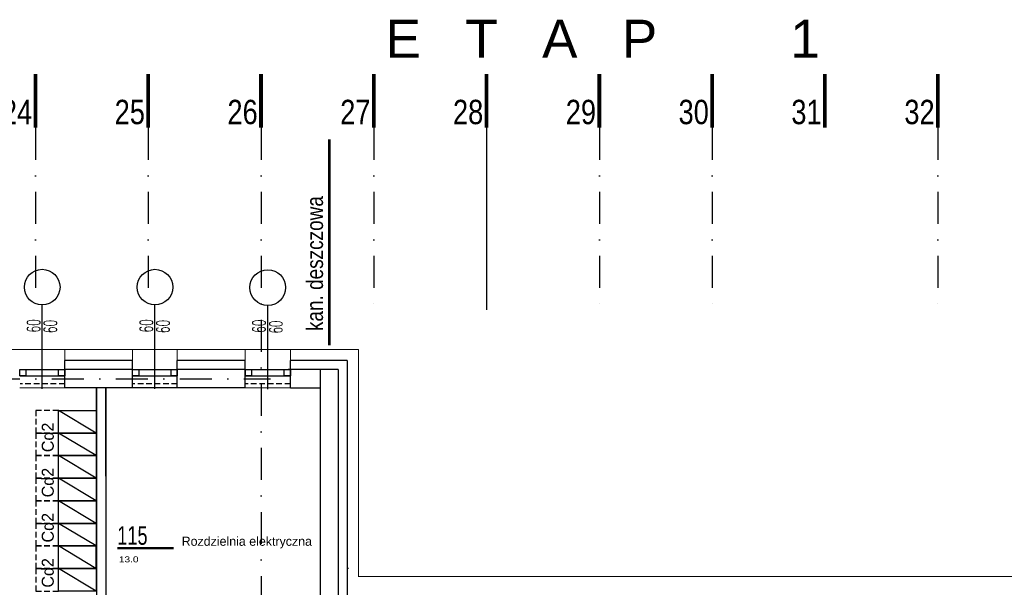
# Model space of a CAD drawing. Header units: millimetres. Extents: x 14495 to 271441, y -21035 to 2232.
# Tile 219 of 227: x 86145 to 87454, y 1478 to 2232. Entities that reach past the tile are written whole.
import ezdxf
from ezdxf.enums import TextEntityAlignment as Align
from ezdxf.lldxf.tags import DXFTag

# ---------------------------------------------------------------- set-up
doc = ezdxf.new("R2010")
doc.units = ezdxf.units.MM
for name, pattern in [('DASHDOT', [1, 0.5, -0.25, 0, -0.25]), ('HIDDENX2', [0.75, 0.5, -0.25]), ('KRESKOWA2', [0.375, 0.25, -0.125])]:
    doc.linetypes.add(name, pattern=pattern)
for name, color, linetype in [('-- TECH  SYMBOLE', 1, 'Continuous'), ('_1_cienkie', 251, 'Continuous'), ('_A_widok', 1, 'Continuous'), ('a-bloki-drzwi', 52, 'Continuous'), ('a-cienka', 8, 'Continuous'), ('A-POW-NR', 1, 'Continuous'), ('A_bloki-drzwi', 1, 'Continuous'), ('A_BLOKI_KÓŁKO', 1, 'Continuous'), ('A_BLOKI_OPIS', 1, 'Continuous'), ('A_L przerywana', 251, 'HIDDENX2'), ('A_opis', 1, 'Continuous'), ('A_OSIE', 252, 'DASHDOT'), ('A_PROJEKTOWANE', 3, 'Continuous'), ('A_SC_DZIAlOWE', 4, 'Continuous'), ('TRE_w_meble_medic_aranzacja', 1, 'Continuous')]:
    doc.layers.add(name, color=color, linetype=linetype)
doc.layers.add('A-POW', color=2, linetype='Continuous', plot=False)
doc.layers.add('A_kan', color=36, linetype='Continuous', lineweight=53)
doc.layers.add('A_L_CIENKA', color=251, linetype='Continuous', lineweight=5)
doc.styles.add('ARIAL1_2', font='arial.ttf', dxfattribs={"width": 1.2})
doc.styles.add('arialce', font='ARIALN.TTF')
doc.styles.add('cent', font='swissel.ttf')
doc.styles.add('cg', font='GOTHIC.TTF')
doc.styles.add('ROMANS', font='romans', dxfattribs={"width": 0.6})
doc.styles.add('switz721ltexbt', font='swissel.ttf')
tags = doc.linetypes.add('DASH', pattern=[15, 10, -5]).pattern_tags.tags
tags[6:7] = [DXFTag(74, 4), DXFTag(75, 0), DXFTag(340, '0'), DXFTag(46, 1.0), DXFTag(50, 0.0), DXFTag(44, 0.0), DXFTag(45, 0.0)]
tags[4:5] = [DXFTag(74, 4), DXFTag(75, 0), DXFTag(340, '0'), DXFTag(46, 1.0), DXFTag(50, 0.0), DXFTag(44, 0.0), DXFTag(45, 0.0)]

# ---------------------------------------------------------------- blocks, each defined once
blk = doc.blocks.new('*U1998')
at = {"color": 1, "linetype": 'KRESKOWA2', "ltscale": 30}
blk.add_lwpolyline([(-20, 50), (-20, 80), (10, 80), (10, 50)], close=True, dxfattribs=at)
at = {"color": 2}
blk.add_lwpolyline([(10, 0), (10, 50), (-20, 50), (-20, 0)], close=True, dxfattribs=at)
at = {"color": 1}
blk.add_lwpolyline([(10, 0), (-20, 50)], dxfattribs=at)
blk = doc.blocks.new('OSS1')
at = {"linetype": 'Continuous', "const_width": 5}
blk.add_lwpolyline([(0, 0), (0, -71.6)], dxfattribs=at)
at = {"style": 'cent'}
blk.add_attdef('01', text='', height=32.4, dxfattribs=at).set_placement((-4.4, -34.4), align=Align.RIGHT)
blk = doc.blocks.new('POW')
at = {"const_width": 5}
blk.add_lwpolyline([(125.3, 0), (0, 0)], dxfattribs=at)
at = {"style": 'switz721ltexbt'}
blk.add_attdef('001', (-1.8, 12.3), '', height=41.2, dxfattribs=at)
blk = doc.blocks.new('HJTS')
at = {"color": 8}
blk.add_line((0, 0), (0, 111.3), dxfattribs=at)
at = {"layer": 'A_BLOKI_KÓŁKO', "ltscale": 0.04}
blk.add_circle((0, 135), 23.7, dxfattribs=at)
at = {"layer": 'A_BLOKI_OPIS', "style": 'ROMANS'}
for tag, height, width, p in [('O', 20.6, 0.5, (0, 135.7)), ('100', 17.2, 0.6, (-11.5, 86.5)), ('200', 17.2, 0.6, (10.8, 86.5))]:
    blk.add_attdef(tag, text='', height=height, rotation=90, dxfattribs=dict(at, width=width)).set_placement(p, align=Align.MIDDLE)

msp = doc.modelspace()

# ---------------------------------------------------------------- linework, layer by layer
at = {"layer": '_1_cienkie', "lineweight": 0}
for p, q in [((86204.79, 1778.74), (86204.79, 1793.74)), ((86294.72, 1778.74), (86294.72, 1793.74)), ((86354.37, 1778.74), (86354.37, 1793.74)), ((86444.87, 1778.74), (86444.87, 1793.74)), ((86504.79, 1778.74), (86504.79, 1793.74))]:
    msp.add_line(p, q, dxfattribs=at)
at = {"layer": '_A_widok'}
msp.add_line((86354.37, 1742.74), (86294.87, 1742.74), dxfattribs=at)
at = {"layer": 'a-cienka'}
for p, q in [((86568.29, 1766.74), (86501.87, 1766.74)), ((86568.29, 1766.74), (86568.29, 1182.24)), ((86581.72, 1502.74), (86582.29, 1502.74))]:
    msp.add_line(p, q, dxfattribs=at)
for points in [[(86294.79, 1766.74), (86204.79, 1766.74)], [(86444.95, 1766.74), (86354.37, 1766.74)]]:
    msp.add_lwpolyline(points, dxfattribs=at)
at = {"layer": 'A_bloki-drzwi', "linetype": 'DASH'}
for p, q in [((86144.79, 1766.74), (86204.79, 1766.74)), ((86144.79, 1758.74), (86204.79, 1758.74)), ((86294.79, 1766.74), (86354.29, 1766.74)), ((86294.79, 1758.74), (86354.29, 1758.74)), ((86294.87, 1766.74), (86354.37, 1766.74)), ((86294.87, 1758.74), (86354.37, 1758.74)), ((86444.95, 1766.74), (86504.79, 1766.74)), ((86444.95, 1758.74), (86504.79, 1758.74))]:
    msp.add_line(p, q, dxfattribs=at)
at = {"layer": 'A_bloki-drzwi'}
for points in [[(86144.79, 1766.74), (86153.16, 1766.74), (86153.16, 1758.74), (86144.79, 1758.74)], [(86196.35, 1766.74), (86204.79, 1766.74), (86204.79, 1758.74), (86196.35, 1758.74)], [(86294.79, 1766.74), (86303.16, 1766.74), (86303.16, 1758.74), (86294.79, 1758.74)], [(86346.35, 1766.74), (86354.29, 1766.74), (86354.29, 1758.74), (86346.35, 1758.74)], [(86346.42, 1766.74), (86354.37, 1766.74), (86354.37, 1758.74), (86346.42, 1758.74)], [(86444.95, 1766.74), (86453.23, 1766.74), (86453.23, 1758.74), (86444.95, 1758.74)], [(86496.42, 1766.74), (86504.79, 1766.74), (86504.79, 1758.74), (86496.42, 1758.74)]]:
    msp.add_lwpolyline(points, close=True, dxfattribs=at)
at = {"layer": 'A_kan', "color": 74}
msp.add_line((86557.02, 1799.19), (86557.02, 2072.5), dxfattribs=at)
at = {"layer": 'A_L przerywana', "ltscale": 15}
for p, q in [((86204.72, 1747.74), (86145.22, 1747.74)), ((86354.29, 1747.74), (86294.79, 1747.74)), ((86504.79, 1747.74), (86444.95, 1747.74))]:
    msp.add_line(p, q, dxfattribs=at)
at = {"layer": 'A_L_CIENKA'}
for p, q in [((82412.29, 1793.74), (86595.29, 1793.74)), ((86204.79, 1793.74), (86144.79, 1793.74)), ((86354.29, 1793.74), (86294.79, 1793.74)), ((86504.72, 1793.74), (86444.87, 1793.74)), ((86595.29, 1793.74), (86595.29, 1491.24)), ((86204.79, 1742.74), (86144.79, 1742.74)), ((86354.29, 1742.74), (86294.79, 1742.74)), ((86504.79, 1742.74), (86444.95, 1742.74)), ((86595.29, 1491.74), (88077.29, 1491.74))]:
    msp.add_line(p, q, dxfattribs=at)
at = {"layer": 'A_OSIE', "ltscale": 85}
for p, q in [((86165.76, 2088.19), (86165.76, 1846.23)), ((86315.76, 2088.19), (86315.76, 1846.23)), ((86465.76, 2088.19), (86465.76, -586.42)), ((86615.76, 2088.19), (86615.76, 1846.23)), ((86915.76, 2088.19), (86915.76, 1846.23)), ((87065.76, 2088.19), (87065.76, 1846.23)), ((87366.09, 2088.19), (87366.09, 1846.23)), ((82272.89, 1754.74), (86478.26, 1754.74))]:
    msp.add_line(p, q, dxfattribs=at)
at = {"layer": 'A_OSIE', "linetype": 'DASH', "ltscale": 85}
msp.add_line((86765.76, 2088.19), (86765.76, 1846.23), dxfattribs=at)
at = {"layer": 'A_PROJEKTOWANE'}
for p, q in [((86204.79, 1742.74), (86204.79, 1778.74)), ((86204.79, 1742.74), (86204.79, 1778.74)), ((86204.79, 1742.74), (86204.79, 1778.74)), ((86204.79, 1742.74), (86204.79, 1778.74)), ((86294.72, 1742.74), (86294.72, 1778.74)), ((86294.72, 1742.74), (86294.72, 1778.74)), ((86354.37, 1742.74), (86354.37, 1778.74)), ((86354.37, 1742.74), (86354.37, 1778.74)), ((86354.37, 1742.74), (86354.37, 1778.74)), ((86354.37, 1742.74), (86354.37, 1778.74)), ((86444.87, 1742.74), (86444.87, 1778.74)), ((86444.87, 1742.74), (86444.87, 1778.74)), ((86580.29, 1778.74), (86504.79, 1778.74)), ((86504.79, 1742.74), (86504.79, 1778.74)), ((86504.79, 1742.74), (86504.79, 1778.74)), ((86504.79, 1742.74), (86504.79, 1778.74)), ((86580.29, 1778.74), (86580.29, 1182.24)), ((86544.29, 1766.74), (86544.29, 1182.24)), ((86504.79, 1742.74), (86544.29, 1742.74))]:
    msp.add_line(p, q, dxfattribs=at)
for points in [[(86294.79, 1778.74), (86204.79, 1778.74)], [(86294.79, 1778.74), (86204.79, 1778.74)], [(86444.95, 1778.74), (86354.37, 1778.74)], [(86444.95, 1778.74), (86354.37, 1778.74)], [(86294.79, 1742.74), (86204.79, 1742.74)], [(86444.95, 1742.74), (86354.37, 1742.74)]]:
    msp.add_lwpolyline(points, dxfattribs=at)
at = {"layer": 'A_SC_DZIAlOWE'}
for p, q in [((86246.79, 1742.74), (86246.79, 1287.24)), ((86246.79, 1637.74), (86246.79, 1742.74)), ((86259.29, 1742.74), (86259.29, 1287.24)), ((86259.29, 1625.24), (86259.29, 1742.74))]:
    msp.add_line(p, q, dxfattribs=at)

# ---------------------------------------------------------------- block references
at = {"layer": 'a-bloki-drzwi'}
ref = msp.add_blockref('HJTS', (86174.72, 1741.39), dxfattribs=at)
ref.add_attrib('100', '60', dxfattribs={"layer": 'A_BLOKI_OPIS', "extrusion": (0, 0, -1), "height": 17.16, "rotation": 90, "style": 'ROMANS', "text_generation_flag": 4, "width": 0.6}).set_placement((-86163.23, 1825), align=Align.MIDDLE)
ref.add_attrib('200', '60', dxfattribs={"layer": 'A_BLOKI_OPIS', "extrusion": (0, 0, -1), "height": 17.16, "rotation": 90, "style": 'ROMANS', "text_generation_flag": 4, "width": 0.6}).set_placement((-86185.49, 1824.02), align=Align.MIDDLE)
ref = msp.add_blockref('HJTS', (86324.72, 1741.39), dxfattribs=at)
ref.add_attrib('100', '60', dxfattribs={"layer": 'A_BLOKI_OPIS', "extrusion": (0, 0, -1), "height": 17.16, "rotation": 90, "style": 'ROMANS', "text_generation_flag": 4, "width": 0.6}).set_placement((-86313.23, 1825), align=Align.MIDDLE)
ref.add_attrib('200', '60', dxfattribs={"layer": 'A_BLOKI_OPIS', "extrusion": (0, 0, -1), "height": 17.16, "rotation": 90, "style": 'ROMANS', "text_generation_flag": 4, "width": 0.6}).set_placement((-86335.49, 1824.02), align=Align.MIDDLE)
ref = msp.add_blockref('HJTS', (86474.72, 1740.81), dxfattribs=at)
ref.add_attrib('100', '60', dxfattribs={"layer": 'A_BLOKI_OPIS', "extrusion": (0, 0, -1), "height": 17.16, "rotation": 90, "style": 'ROMANS', "text_generation_flag": 4, "width": 0.6}).set_placement((-86463.23, 1824.41), align=Align.MIDDLE)
ref.add_attrib('200', '60', dxfattribs={"layer": 'A_BLOKI_OPIS', "extrusion": (0, 0, -1), "height": 17.16, "rotation": 90, "style": 'ROMANS', "text_generation_flag": 4, "width": 0.6}).set_placement((-86485.49, 1823.43), align=Align.MIDDLE)
at = {"layer": 'A-POW-NR'}
ref = msp.add_blockref('POW', (86274.58, 1529.51), dxfattribs=dict(at, xscale=0.6, yscale=0.6, zscale=0.6))
ref.add_attrib('88,88', '13.0', dxfattribs={"layer": 'A-POW', "height": 8, "style": 'ARIAL1_2', "width": 1.2}).set_placement((86302.8, 1510.65), align=Align.RIGHT)
ref.add_attrib('POKOJ', 'Rozdzielnia elektryczna', (86360.25, 1532.72), dxfattribs={"layer": 'A-POW', "height": 12, "style": 'arialce', "width": 1.2})
ref.add_attrib('001', '115', (86274.58, 1534.02), dxfattribs={"layer": '0', "height": 24.71, "style": 'switz721ltexbt', "width": 0.7})
at = {"layer": 'A_OSIE'}
ref = msp.add_blockref('OSS1', (86165.76, 2159.75), dxfattribs=at)
ref.add_attrib('01', '24', dxfattribs={"layer": '0', "height": 32.4, "style": 'cent', "width": 0.8}).set_placement((86161.37, 2125.35), align=Align.TOP_RIGHT)
ref = msp.add_blockref('OSS1', (86315.76, 2159.75), dxfattribs=at)
ref.add_attrib('01', '25', dxfattribs={"layer": '0', "height": 32.4, "style": 'cent', "width": 0.8}).set_placement((86311.37, 2125.35), align=Align.TOP_RIGHT)
ref = msp.add_blockref('OSS1', (86465.76, 2159.75), dxfattribs=at)
ref.add_attrib('01', '26', dxfattribs={"layer": '0', "height": 32.4, "style": 'cent', "width": 0.8}).set_placement((86461.37, 2125.35), align=Align.TOP_RIGHT)
ref = msp.add_blockref('OSS1', (86615.76, 2159.75), dxfattribs=at)
ref.add_attrib('01', '27', dxfattribs={"layer": '0', "height": 32.4, "style": 'cent', "width": 0.8}).set_placement((86611.37, 2125.35), align=Align.TOP_RIGHT)
ref = msp.add_blockref('OSS1', (86765.76, 2159.75), dxfattribs=at)
ref.add_attrib('01', '28', dxfattribs={"layer": '0', "height": 32.4, "style": 'cent', "width": 0.8}).set_placement((86761.37, 2125.35), align=Align.TOP_RIGHT)
ref = msp.add_blockref('OSS1', (86915.76, 2159.75), dxfattribs=at)
ref.add_attrib('01', '29', dxfattribs={"layer": '0', "height": 32.4, "style": 'cent', "width": 0.8}).set_placement((86911.37, 2125.35), align=Align.TOP_RIGHT)
ref = msp.add_blockref('OSS1', (87065.76, 2159.75), dxfattribs=at)
ref.add_attrib('01', '30', dxfattribs={"layer": '0', "height": 32.4, "style": 'cent', "width": 0.8}).set_placement((87061.37, 2125.35), align=Align.TOP_RIGHT)
ref = msp.add_blockref('OSS1', (87215.76, 2159.75), dxfattribs=at)
ref.add_attrib('01', '31', dxfattribs={"layer": '0', "height": 32.4, "style": 'cent', "width": 0.8}).set_placement((87211.37, 2125.35), align=Align.TOP_RIGHT)
ref = msp.add_blockref('OSS1', (87366.09, 2159.75), dxfattribs=at)
ref.add_attrib('01', '32', dxfattribs={"layer": '0', "height": 32.4, "style": 'cent', "width": 0.8}).set_placement((87361.7, 2125.35), align=Align.TOP_RIGHT)
at = {"layer": 'TRE_w_meble_medic_aranzacja', "xscale": -1, "rotation": 90.00000050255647}
for p in [(86246.29, 1692.53), (86246.29, 1662.53), (86246.29, 1632.53), (86246.29, 1602.53), (86246.29, 1572.53), (86246.29, 1542.53), (86246.28, 1512.53), (86246.29, 1482.53)]:
    msp.add_blockref('*U1998', p, dxfattribs=at)

# ---------------------------------------------------------------- texts
at = {"layer": '-- TECH  SYMBOLE', "color": 1, "style": 'cg'}
for p in [(86190.12, 1657.07), (86190.12, 1597.07), (86190.12, 1537.07), (86190.11, 1477.07)]:
    msp.add_text('Cd2', height=16, rotation=90, dxfattribs=at).set_placement(p)
at = {"layer": 'A_kan', "color": 74, "style": 'arialce'}
msp.add_attdef('kan. deszczowa', (86548.2, 1818.04), '001', height=22, rotation=90, dxfattribs=at)
at = {"layer": 'A_opis', "style": 'cent'}
msp.add_text('E   T   A   P         1', height=50.625, rotation=359.99992, dxfattribs=at).set_placement((86631.31, 2181.16))

doc.saveas('drawing.dxf')
